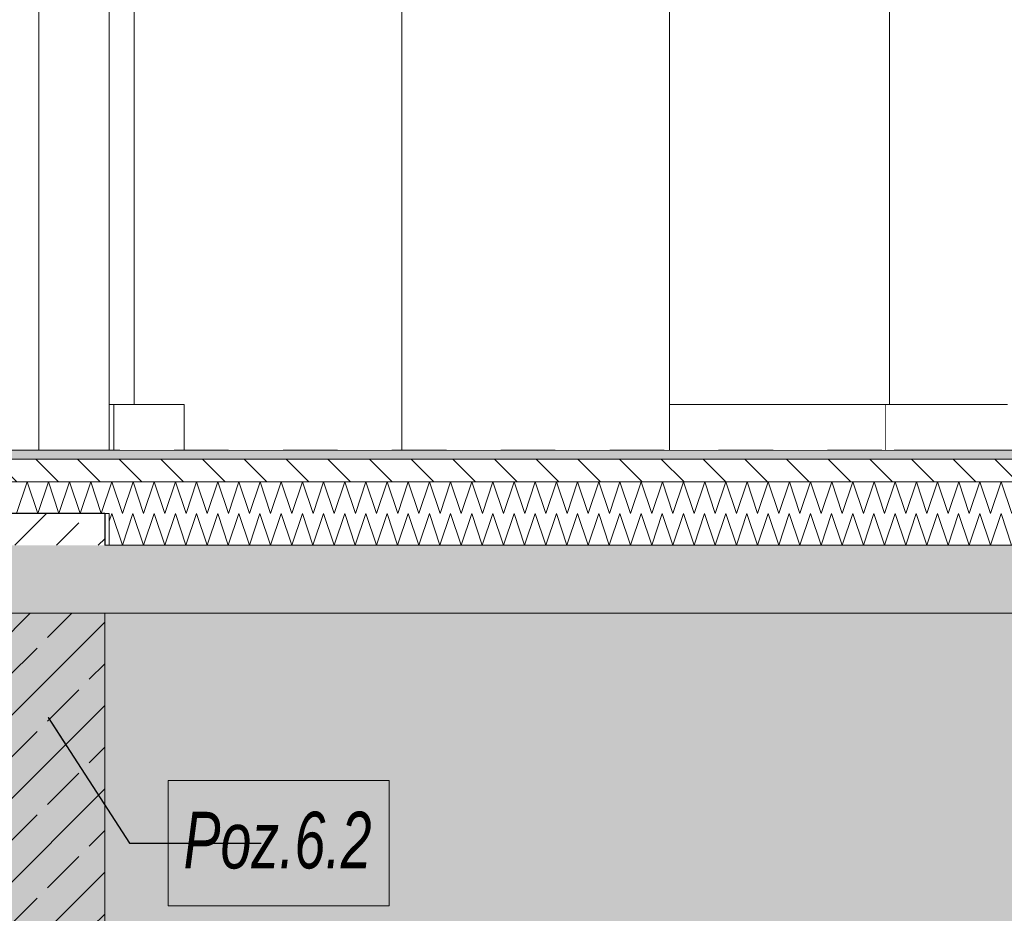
# Model space of a CAD drawing. Header units: millimetres. Extents: x 90539 to 127778, y -34922 to 14506.
# Tile 35 of 256: x 102020 to 104190, y -1021 to 949. Entities that reach past the tile are written whole.
import ezdxf

# ---------------------------------------------------------------- set-up
doc = ezdxf.new("R2010")
doc.units = ezdxf.units.MM
doc.header["$MEASUREMENT"] = 0
doc.linetypes.add('Przerywana', pattern=[240, 120, -120])
doc.linetypes.add('Wipeout_Contour', pattern=[1000, 0, -1000])
for name, color, linetype, lineweight, true_color in [('0_Nr_pióra__85', 7, 'Continuous', 13, 0x80c2ff), ('Nowe_A-Konstrukcja Opis_Nr_pióra__58', 7, 'Continuous', 13, 0xdf0000), ('Nowe_A-Wymiary-Wewnętrzne_Nr_pióra__45', 7, 'Continuous', 15, 0x40a5ff), ('Nowe_A-Wymiary-Wewnętrzne_Nr_pióra__85', 7, 'Continuous', 13, 0x80c2ff), ('Nowe_A-Wymiary-Zewnętrzne_Nr_pióra__45', 7, 'Continuous', 15, 0x40a5ff), ('Nowe_A-Wymiary-Zewnętrzne_Nr_pióra__85', 7, 'Continuous', 13, 0x80c2ff)]:
    doc.layers.add(name, color=color, linetype=linetype, lineweight=lineweight, true_color=true_color)
for name, color, linetype, lineweight in [('Nowe_A-Konstrukcja_Nr_pióra__1', 7, 'Continuous', 13), ('Nowe_A-Konstrukcja_Nr_pióra__104', 7, 'Continuous', 5), ('Nowe_A-Posadzki_Nr_pióra__174', 7, 'Continuous', 5), ('Nowe_A-Posadzki_Nr_pióra__9', 7, 'Continuous', 13), ('Nowe_A-Płyta-Grunt_Nr_pióra__174', 7, 'Continuous', 5), ('Nowe_A-Płyta-Grunt_Nr_pióra__9', 7, 'Continuous', 13), ('Nowe_A-Wymiary-Wewnętrzne_Nr_pióra__46', 5, 'Continuous', 15), ('Nowe_A-Wymiary-Zewnętrzne_Nr_pióra__46', 5, 'Continuous', 15), ('Nowe_A-Ściany-Konstrukcyjne_Nr_pióra__87', 7, 'Continuous', 13), ('Nowe_A-Ściany-Wewnętrzne_Nr_pióra__27', 7, 'Continuous', 25), ('Nowe_A-Ściany-Wewnętrzne_Nr_pióra__47', 7, 'Continuous', 15), ('Nowe_A-Ściany-Zewnętrzne_Nr_pióra__87', 7, 'Continuous', 13), ('Nowe_Drzwi Archicad_Nr_pióra__1', 7, 'Continuous', 13), ('Nowe_Drzwi Archicad_Nr_pióra__3', 7, 'Continuous', 13), ('Nowe_Drzwi Archicad_Nr_pióra__87', 7, 'Continuous', 13)]:
    doc.layers.add(name, color=color, linetype=linetype, lineweight=lineweight)
for name, color, linetype in [('Nowe_A-Posadzki', 7, 'Continuous'), ('Nowe_A-Płyta-Grunt', 7, 'Continuous'), ('Nowe_A-Wymiary-Wewnętrzne', 7, 'Continuous'), ('Nowe_A-Wymiary-Zewnętrzne', 7, 'Continuous'), ('Nowe_A-Ściany-Konstrukcyjne', 7, 'Continuous'), ('Nowe_A-Ściany-Wewnętrzne', 7, 'Continuous'), ('Nowe_A-Ściany-Zewnętrzne', 7, 'Continuous'), ('Nowe_Drzwi Archicad', 7, 'Continuous')]:
    doc.layers.add(name, color=color, linetype=linetype)
doc.styles.add('STYL_AUTOMATYCZNY_2', font='arial.ttf')
doc.styles.add('STYL_AUTOMATYCZNY_5', font='arial.ttf', dxfattribs={"width": 0.7})
doc.linetypes.add('EKD0', pattern='A,0,[1,SIM-WÄ™gliniec-PTW-05-08-2025- przekrĂłj A-A1.Shx,S=0.002778,R=0,X=0,Y=0],-0.35,0', length=0.35)
doc.dimstyles.new('STYL_AUTOMATYCZNY__1', dxfattribs={"dimtxt": 125, "dimasz": 47.5, "dimexe": 0.18, "dimexo": 20, "dimgap": 0, "dimtad": 1, "dimdec": 1, "dimlfac": 0.1, "dimzin": 0, "dimdsep": 46, "dimtxsty": 'STYL_AUTOMATYCZNY_2', "dimblk": 'ARROWHEAD_11', "dimblk1": 'ARROWHEAD_11', "dimblk2": 'ARROWHEAD_11', "dimcen": 0.09, "dimclrd": 256, "dimclre": 256, "dimclrt": 5, "dimadec": 1, "dimazin": 0, "dimtfac": 1, "dimtdec": 4, "dimtmove": 0, "dimatfit": 3, "dimfxl": 0, "dimtolj": 1, "dimtzin": 0, "dimarcsym": 0})
doc.dimstyles.new('STYL_AUTOMATYCZNY__3', dxfattribs={"dimtxt": 0.18, "dimasz": 76, "dimexe": 0.18, "dimexo": 0.0625, "dimgap": 0, "dimtad": 0, "dimtih": 1, "dimtoh": 1, "dimdec": 4, "dimzin": 0, "dimdsep": 46, "dimcen": 0.09, "dimadec": 0, "dimazin": 0, "dimtfac": 1, "dimtdec": 4, "dimtmove": 0, "dimatfit": 3, "dimldrblk": 'ARROWHEAD_16', "dimfxl": 0, "dimtolj": 1, "dimtzin": 0, "dimarcsym": 0})
pattern_1 = [(45, (0, 0), (-91.92388, 91.92388), []), (45, (-45.96, 45.96), (-91.92388, 91.92388), [97.5, -32.5])]

# ---------------------------------------------------------------- blocks, each defined once
blk = doc.blocks.new('ElemPrzekroju_13')
at = {"color": 254, "linetype": 'Wipeout_Contour', "lineweight": 0, "ltscale": 823873.243793}
blk.add_wipeout([(102217.6, 100), (102272.6, 100), (102272.6, 2250), (103452.6, 2250), (103452.6, 100), (103937.6, 100), (103937.6, 2540), (102217.6, 2540)], dxfattribs=at).dxf.layer = 'Nowe_A-Ściany-Konstrukcyjne'
blk = doc.blocks.new('ElemPrzekroju_18')
at = {"color": 254, "linetype": 'Wipeout_Contour', "lineweight": 0, "ltscale": 416352.461356}
blk.add_wipeout([(103947.6, 100), (104197.6, 100), (104197.6, 2540), (103947.6, 2540)], dxfattribs=at).dxf.layer = 'Nowe_A-Ściany-Konstrukcyjne'
at = {"color": 254, "linetype": 'Wipeout_Contour', "lineweight": 0, "ltscale": 415832.538925}
blk.add_wipeout([(103937.6, 100), (103947.6, 100), (103947.6, 2540), (103937.6, 2540)], dxfattribs=at).dxf.layer = 'Nowe_A-Ściany-Konstrukcyjne'
at = {"color": 254, "linetype": 'Wipeout_Contour', "lineweight": 0, "ltscale": 416290.479489}
blk.add_wipeout([(104197.6, 0), (104197.6, 100), (103947.6, 100), (103947.6, 0)], dxfattribs=at).dxf.layer = 'Nowe_A-Ściany-Konstrukcyjne'
at = {"layer": 'Nowe_A-Ściany-Konstrukcyjne_Nr_pióra__87', "color": 7, "linetype": 'Continuous', "lineweight": 13}
for p, q in [((103937.6, 100), (103937.6, 2540)), ((103947.6, 100), (104197.6, 100))]:
    blk.add_line(p, q, dxfattribs=at)
blk = doc.blocks.new('ElemPrzekroju_32')
at = {"layer": 'Nowe_A-Ściany-Wewnętrzne', "linetype": 'Continuous', "lineweight": 0, "true_color": 0x000000}
h = blk.add_hatch(dxfattribs=at)
h.set_pattern_fill('Beton_zbrojony', color=18, style=0, pattern_type=2)
h.set_pattern_definition(pattern_1)
h.paths.add_polyline_path([(101957.6, -210), (102207.6, -210), (102207.6, -140), (101957.6, -140)])
h = blk.add_hatch(dxfattribs=at)
h.set_pattern_fill('Tynk', color=18, style=0, pattern_type=2)
h.set_pattern_definition([(0, (0, 0), (0, 86.60254), [0, -50]), (0, (25, 43.3), (0, 86.60254), [0, -50])])
h.paths.add_polyline_path([(102217.6, -140), (102207.6, -140), (102207.6, -210), (102217.6, -210)])
at = {"layer": 'Nowe_A-Ściany-Wewnętrzne_Nr_pióra__27', "color": 7, "linetype": 'Continuous', "lineweight": 25}
for q in [(101957.6, -140), (102207.6, -210)]:
    blk.add_line((102207.6, -140), q, dxfattribs=at)
at = {"layer": 'Nowe_A-Ściany-Wewnętrzne_Nr_pióra__47', "color": 7, "linetype": 'Continuous', "lineweight": 15}
for p, q in [((102217.6, -140), (102207.6, -140)), ((102217.6, -140), (102217.6, -210)), ((102217.6, -210), (102207.6, -210))]:
    blk.add_line(p, q, dxfattribs=at)
at = {"color": 254, "linetype": 'Wipeout_Contour', "lineweight": 0, "ltscale": 510685.029613}
blk.add_wipeout([(102217.6, 2070), (102062.6, 2070), (102062.6, 2000), (102062.6, 0), (102217.6, 0)], dxfattribs=at).dxf.layer = 'Nowe_A-Ściany-Wewnętrzne'
blk = doc.blocks.new('ElemPrzekroju_33')
at = {"layer": 'Nowe_Drzwi Archicad_Nr_pióra__87', "color": 7, "linetype": 'Continuous', "lineweight": 13}
blk.add_line((102217.6, 2070), (102217.6, 100), dxfattribs=at)
at = {"color": 254, "linetype": 'Wipeout_Contour', "lineweight": 0, "ltscale": 1938385.205208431}
blk.add_wipeout([(101987.6, 0), (102062.6, 0), (102062.6, 2000), (101987.6, 2000), (101987.6, 1027), (101997.6, 1027), (101997.6, 1010), (102042.6, 1010), (102049.7, 1007.1), (102052.6, 1000), (102049.7, 992.9), (102042.6, 990), (101997.6, 990), (101997.6, 973), (101987.6, 973), (101987.6, 927), (101997.6, 927), (101997.6, 873), (101987.6, 873)], dxfattribs=at).dxf.layer = 'Nowe_Drzwi Archicad'
at = {"layer": 'Nowe_Drzwi Archicad_Nr_pióra__3', "color": 7, "linetype": 'Continuous', "lineweight": 13}
blk.add_line((102062.6, 0), (102062.6, 2000), dxfattribs=at)
blk = doc.blocks.new('*X280')
at = {"layer": 'Nowe_A-Płyta-Grunt_Nr_pióra__174', "color": 7, "linetype": 'Continuous', "lineweight": 5}
for p, q in [((102217.6, -156.7), (102223.2, -140)), ((102223.2, -140), (102246.5, -210)), ((102246.5, -210), (102269.8, -140)), ((102269.8, -140), (102293.2, -210)), ((102293.2, -210), (102316.5, -140)), ((102316.5, -140), (102339.8, -210)), ((102339.8, -210), (102363.2, -140)), ((102363.2, -140), (102386.5, -210)), ((102386.5, -210), (102409.8, -140)), ((102409.8, -140), (102433.2, -210)), ((102433.2, -210), (102456.5, -140)), ((102456.5, -140), (102479.8, -210)), ((102479.8, -210), (102503.2, -140)), ((102503.2, -140), (102526.5, -210)), ((102526.5, -210), (102549.8, -140)), ((102549.8, -140), (102573.2, -210)), ((102573.2, -210), (102596.5, -140)), ((102596.5, -140), (102619.8, -210)), ((102619.8, -210), (102643.2, -140)), ((102643.2, -140), (102666.5, -210)), ((102666.5, -210), (102689.8, -140)), ((102689.8, -140), (102713.2, -210)), ((102713.2, -210), (102736.5, -140)), ((102736.5, -140), (102759.8, -210)), ((102759.8, -210), (102783.2, -140)), ((102783.2, -140), (102806.5, -210)), ((102806.5, -210), (102829.8, -140)), ((102829.8, -140), (102853.2, -210)), ((102853.2, -210), (102876.5, -140)), ((102876.5, -140), (102899.8, -210)), ((102899.8, -210), (102923.2, -140)), ((102923.2, -140), (102946.5, -210)), ((102946.5, -210), (102969.8, -140)), ((102969.8, -140), (102993.2, -210)), ((102993.2, -210), (103016.5, -140)), ((103016.5, -140), (103039.8, -210)), ((103039.8, -210), (103063.2, -140)), ((103063.2, -140), (103086.5, -210)), ((103086.5, -210), (103109.8, -140)), ((103109.8, -140), (103133.2, -210)), ((103133.2, -210), (103156.5, -140)), ((103156.5, -140), (103179.8, -210)), ((103179.8, -210), (103203.2, -140)), ((103203.2, -140), (103226.5, -210)), ((103226.5, -210), (103249.8, -140)), ((103249.8, -140), (103273.2, -210)), ((103273.2, -210), (103296.5, -140)), ((103296.5, -140), (103319.8, -210)), ((103319.8, -210), (103343.2, -140)), ((103343.2, -140), (103366.5, -210)), ((103366.5, -210), (103389.8, -140)), ((103389.8, -140), (103413.2, -210)), ((103413.2, -210), (103436.5, -140)), ((103436.5, -140), (103459.8, -210)), ((103459.8, -210), (103483.2, -140)), ((103483.2, -140), (103506.5, -210)), ((103506.5, -210), (103529.8, -140)), ((103529.8, -140), (103553.2, -210)), ((103553.2, -210), (103576.5, -140)), ((103576.5, -140), (103599.8, -210)), ((103599.8, -210), (103623.2, -140)), ((103623.2, -140), (103646.5, -210)), ((103646.5, -210), (103669.8, -140)), ((103669.8, -140), (103693.2, -210)), ((103693.2, -210), (103716.5, -140)), ((103716.5, -140), (103739.8, -210)), ((103739.8, -210), (103763.2, -140)), ((103763.2, -140), (103786.5, -210)), ((103786.5, -210), (103809.8, -140)), ((103809.8, -140), (103833.2, -210)), ((103833.2, -210), (103856.5, -140)), ((103856.5, -140), (103879.8, -210)), ((103879.8, -210), (103903.2, -140)), ((103903.2, -140), (103926.5, -210)), ((103926.5, -210), (103949.8, -140)), ((103949.8, -140), (103973.2, -210)), ((103973.2, -210), (103996.5, -140)), ((103996.5, -140), (104019.8, -210)), ((104019.8, -210), (104043.2, -140)), ((104043.2, -140), (104066.5, -210)), ((104066.5, -210), (104089.8, -140)), ((104089.8, -140), (104113.2, -210)), ((104113.2, -210), (104136.5, -140)), ((104136.5, -140), (104159.8, -210)), ((104159.8, -210), (104183.2, -140)), ((104183.2, -140), (104206.5, -210))]:
    blk.add_line(p, q, dxfattribs=at)
blk = doc.blocks.new('ElemPrzekroju_242')
at = {"layer": 'Nowe_A-Płyta-Grunt', "linetype": 'Continuous', "lineweight": 0, "true_color": 0x000000}
h = blk.add_hatch(dxfattribs=at)
h.set_pattern_fill('Beton_zbrojony', color=18, style=0, pattern_type=2)
h.set_pattern_definition(pattern_1)
h.paths.add_polyline_path([(99167.6, -360), (116917.6, -360), (116917.6, -210), (112652.6, -210), (112527.6, -210), (109677.6, -210), (109407.6, -210), (107567.6, -210), (107307.6, -210), (102217.6, -210), (101957.6, -210), (99167.6, -210)])
h = blk.add_hatch(dxfattribs=at)
h.set_pattern_fill('Piasek', color=18, style=0, pattern_type=2)
h.set_pattern_definition([(45, (0, 175), (-55.68466, 55.68466), [0, -52.5, 0, -78.75]), (110, (175, 175), (74.000794, 26.934086), [0, -38.5, 0, -66.5])])
h.paths.add_polyline_path([(99167.6, -1050), (116917.6, -1050), (116917.6, -360), (99167.6, -360)])
at = {"layer": 'Nowe_A-Płyta-Grunt_Nr_pióra__9', "color": 7, "linetype": 'Continuous', "lineweight": 13}
for p, q in [((107307.6, -210), (102217.6, -210)), ((116917.6, -360), (99167.6, -360))]:
    blk.add_line(p, q, dxfattribs=at)
at = {"layer": 'Nowe_A-Płyta-Grunt', "lineweight": 0}
blk.add_blockref('*X280', (0, 0), dxfattribs=at)
blk = doc.blocks.new('*X366')
at = {"layer": 'Nowe_A-Posadzki_Nr_pióra__174', "color": 7, "linetype": 'Continuous', "lineweight": 5}
for p, q in [((102013.3, -140), (102036.7, -70)), ((102036.7, -70), (102060, -140)), ((102060, -140), (102083.3, -70)), ((102083.3, -70), (102106.7, -140)), ((102106.7, -140), (102130, -70)), ((102130, -70), (102153.3, -140)), ((102153.3, -140), (102176.7, -70)), ((102176.7, -70), (102200, -140)), ((102200, -140), (102223.3, -70)), ((102223.3, -70), (102246.7, -140)), ((102246.7, -140), (102270, -70)), ((102270, -70), (102293.3, -140)), ((102293.3, -140), (102316.7, -70)), ((102316.7, -70), (102340, -140)), ((102340, -140), (102363.3, -70)), ((102363.3, -70), (102386.7, -140)), ((102386.7, -140), (102410, -70)), ((102410, -70), (102433.3, -140)), ((102433.3, -140), (102456.7, -70)), ((102456.7, -70), (102480, -140)), ((102480, -140), (102503.3, -70)), ((102503.3, -70), (102526.7, -140)), ((102526.7, -140), (102550, -70)), ((102550, -70), (102573.3, -140)), ((102573.3, -140), (102596.7, -70)), ((102596.7, -70), (102620, -140)), ((102620, -140), (102643.3, -70)), ((102643.3, -70), (102666.7, -140)), ((102666.7, -140), (102690, -70)), ((102690, -70), (102713.3, -140)), ((102713.3, -140), (102736.7, -70)), ((102736.7, -70), (102760, -140)), ((102760, -140), (102783.3, -70)), ((102783.3, -70), (102806.7, -140)), ((102806.7, -140), (102830, -70)), ((102830, -70), (102853.3, -140)), ((102853.3, -140), (102876.7, -70)), ((102876.7, -70), (102900, -140)), ((102900, -140), (102923.3, -70)), ((102923.3, -70), (102946.7, -140)), ((102946.7, -140), (102970, -70)), ((102970, -70), (102993.3, -140)), ((102993.3, -140), (103016.7, -70)), ((103016.7, -70), (103040, -140)), ((103040, -140), (103063.3, -70)), ((103063.3, -70), (103086.7, -140)), ((103086.7, -140), (103110, -70)), ((103110, -70), (103133.3, -140)), ((103133.3, -140), (103156.7, -70)), ((103156.7, -70), (103180, -140)), ((103180, -140), (103203.3, -70)), ((103203.3, -70), (103226.7, -140)), ((103226.7, -140), (103250, -70)), ((103250, -70), (103273.3, -140)), ((103273.3, -140), (103296.7, -70)), ((103296.7, -70), (103320, -140)), ((103320, -140), (103343.3, -70)), ((103343.3, -70), (103366.7, -140)), ((103366.7, -140), (103390, -70)), ((103390, -70), (103413.3, -140)), ((103413.3, -140), (103436.7, -70)), ((103436.7, -70), (103460, -140)), ((103460, -140), (103483.3, -70)), ((103483.3, -70), (103506.7, -140)), ((103506.7, -140), (103530, -70)), ((103530, -70), (103553.3, -140)), ((103553.3, -140), (103576.7, -70)), ((103576.7, -70), (103600, -140)), ((103600, -140), (103623.3, -70)), ((103623.3, -70), (103646.7, -140)), ((103646.7, -140), (103670, -70)), ((103670, -70), (103693.3, -140)), ((103693.3, -140), (103716.7, -70)), ((103716.7, -70), (103740, -140)), ((103740, -140), (103763.3, -70)), ((103763.3, -70), (103786.7, -140)), ((103786.7, -140), (103810, -70)), ((103810, -70), (103833.3, -140)), ((103833.3, -140), (103856.7, -70)), ((103856.7, -70), (103880, -140)), ((103880, -140), (103903.3, -70)), ((103903.3, -70), (103926.7, -140)), ((103926.7, -140), (103950, -70)), ((103950, -70), (103973.3, -140)), ((103973.3, -140), (103996.7, -70)), ((103996.7, -70), (104020, -140)), ((104020, -140), (104043.3, -70)), ((104043.3, -70), (104066.7, -140)), ((104066.7, -140), (104090, -70)), ((104090, -70), (104113.3, -140)), ((104113.3, -140), (104136.7, -70)), ((104136.7, -70), (104160, -140)), ((104160, -140), (104183.3, -70)), ((104183.3, -70), (104206.7, -140))]:
    blk.add_line(p, q, dxfattribs=at)
blk = doc.blocks.new('ElemPrzekroju_320')
at = {"layer": 'Nowe_A-Posadzki', "linetype": 'Continuous', "lineweight": 0, "true_color": 0xbb9a81}
blk.add_hatch(color=33, dxfattribs=at).paths.add_polyline_path([(99177.6, -20), (107317.6, -20), (107317.6, 0), (99177.6, 0)])
at = {"layer": 'Nowe_A-Posadzki', "linetype": 'Continuous', "lineweight": 0, "true_color": 0x000000}
h = blk.add_hatch(dxfattribs=at)
h.set_pattern_fill('Cegła_zwykła', color=18, style=0, pattern_type=2)
h.set_pattern_definition([(135, (0, 0), (45.96194, 45.96194), [])])
h.paths.add_polyline_path([(99177.6, -20), (99177.6, -70), (107317.6, -70), (107317.6, -20)])
at = {"layer": 'Nowe_A-Posadzki_Nr_pióra__9', "color": 7, "linetype": 'Continuous', "lineweight": 13}
for p, q in [((107317.6, -20), (99177.6, -20)), ((107317.6, -70), (99177.6, -70))]:
    blk.add_line(p, q, dxfattribs=at)
at = {"layer": 'Nowe_A-Posadzki_Nr_pióra__9', "color": 7, "linetype": 'Continuous', "lineweight": 13, "flags": 128}
blk.add_lwpolyline([(107317.6, 0), (101987.6, 0), (101947.6, 0), (99177.6, 0)], dxfattribs=at)
at = {"layer": 'Nowe_A-Posadzki', "lineweight": 0}
blk.add_blockref('*X366', (0, 0), dxfattribs=at)
blk = doc.blocks.new('ElemPrzekroju_547')
at = {"color": 254, "linetype": 'Wipeout_Contour', "lineweight": 0, "ltscale": 615079.275674}
blk.add_wipeout([(102272.6, 100), (102382.6, 100), (102382.6, 0), (102862.6, 0), (102862.6, 2100), (102272.6, 2100)], dxfattribs=at).dxf.layer = 'Nowe_Drzwi Archicad'
at = {"layer": 'Nowe_Drzwi Archicad_Nr_pióra__87', "color": 7, "linetype": 'Continuous', "lineweight": 13}
blk.add_line((102272.6, 100), (102272.6, 2250), dxfattribs=at)
at = {"color": 254, "linetype": 'Wipeout_Contour', "lineweight": 0, "ltscale": 412673.118537}
blk.add_wipeout([(102862.6, 0), (103452.6, 0), (103452.6, 2100), (102862.6, 2100)], dxfattribs=at).dxf.layer = 'Nowe_Drzwi Archicad'
at = {"layer": 'Nowe_Drzwi Archicad_Nr_pióra__1', "color": 7, "linetype": 'Continuous', "lineweight": 13}
blk.add_line((102862.6, 0), (102862.6, 2100), dxfattribs=at)
at = {"layer": 'Nowe_Drzwi Archicad_Nr_pióra__87', "color": 7, "linetype": 'Continuous', "lineweight": 13}
blk.add_line((103452.6, 2250), (103452.6, 100), dxfattribs=at)
blk = doc.blocks.new('ElemPrzekroju_548')
at = {"color": 254, "linetype": 'Wipeout_Contour', "lineweight": 0, "ltscale": 409220.475828}
blk.add_wipeout([(102382.6, 100), (102227.6, 100), (102227.6, 0), (102382.6, 0)], dxfattribs=at).dxf.layer = 'Nowe_A-Ściany-Zewnętrzne'
at = {"layer": 'Nowe_A-Ściany-Zewnętrzne_Nr_pióra__87', "color": 7, "linetype": 'Continuous', "lineweight": 13}
for p, q in [((102227.6, 100), (102382.6, 100)), ((102382.6, 100), (102382.6, 0))]:
    blk.add_line(p, q, dxfattribs=at)
blk = doc.blocks.new('ElemPrzekroju_549')
at = {"color": 254, "linetype": 'Wipeout_Contour', "lineweight": 0, "ltscale": 408890.481209}
blk.add_wipeout([(102227.6, 0), (102227.6, 100), (102217.6, 100), (102217.6, 0)], dxfattribs=at).dxf.layer = 'Nowe_A-Ściany-Zewnętrzne'
at = {"layer": 'Nowe_A-Ściany-Zewnętrzne_Nr_pióra__87', "color": 7, "linetype": 'Continuous', "lineweight": 13}
for p, q in [((102217.6, 100), (102227.6, 100)), ((102217.6, 0), (102217.6, 100)), ((102227.6, 100), (102227.6, 0))]:
    blk.add_line(p, q, dxfattribs=at)
blk = doc.blocks.new('ElemPrzekroju_550')
at = {"color": 254, "linetype": 'Wipeout_Contour', "lineweight": 0, "ltscale": 415730.479619}
blk.add_wipeout([(103937.6, 0), (103937.6, 100), (103927.6, 100), (103927.6, 0)], dxfattribs=at).dxf.layer = 'Nowe_A-Ściany-Zewnętrzne'
at = {"layer": 'Nowe_A-Ściany-Zewnętrzne_Nr_pióra__87', "color": 7, "linetype": 'Continuous', "lineweight": 13}
for p, q in [((103937.6, 100), (103927.6, 100)), ((103927.6, 100), (103927.6, 0))]:
    blk.add_line(p, q, dxfattribs=at)
blk = doc.blocks.new('ElemPrzekroju_551')
at = {"color": 254, "linetype": 'Wipeout_Contour', "lineweight": 0, "ltscale": 415770.47961}
blk.add_wipeout([(103947.6, 0), (103947.6, 100), (103937.6, 100), (103937.6, 0)], dxfattribs=at).dxf.layer = 'Nowe_A-Ściany-Zewnętrzne'
at = {"layer": 'Nowe_A-Ściany-Zewnętrzne_Nr_pióra__87', "color": 7, "linetype": 'Continuous', "lineweight": 13}
blk.add_line((103947.6, 100), (103937.6, 100), dxfattribs=at)
blk = doc.blocks.new('ElemPrzekroju_552')
at = {"color": 254, "linetype": 'Wipeout_Contour', "lineweight": 0, "ltscale": 414760.474519}
blk.add_wipeout([(103452.6, 0), (103927.6, 0), (103927.6, 100), (103452.6, 100)], dxfattribs=at).dxf.layer = 'Nowe_A-Ściany-Zewnętrzne'
at = {"layer": 'Nowe_A-Ściany-Zewnętrzne_Nr_pióra__87', "color": 7, "linetype": 'Continuous', "lineweight": 13}
for q in [(103927.6, 100), (103452.6, 0)]:
    blk.add_line((103452.6, 100), q, dxfattribs=at)
blk = doc.blocks.new('*D701')
at = {"layer": 'Nowe_A-Wymiary-Wewnętrzne_Nr_pióra__45', "linetype": 'Continuous', "lineweight": 15, "true_color": 0x40a5ff}
for points in [[(108300.4, 2070), (108301.4, 2065.2), (108304.1, 2061.2), (108308.1, 2058.5), (108312.9, 2057.5), (108317.7, 2058.5), (108321.8, 2061.2), (108324.5, 2065.2), (108325.4, 2070), (108324.5, 2074.8), (108321.8, 2078.8), (108317.7, 2081.5), (108312.9, 2082.5), (108308.1, 2081.5), (108304.1, 2078.8), (108301.4, 2074.8)], [(108300.4, 0), (108301.4, -4.8), (108304.1, -8.8), (108308.1, -11.5), (108312.9, -12.5), (108317.7, -11.5), (108321.8, -8.8), (108324.5, -4.8), (108325.4, 0), (108324.5, 4.8), (108321.8, 8.8), (108317.7, 11.5), (108312.9, 12.5), (108308.1, 11.5), (108304.1, 8.8), (108301.4, 4.8)]]:
    blk.add_hatch(color=161, dxfattribs=at).paths.add_polyline_path(points)
at = {"layer": 'Nowe_A-Wymiary-Wewnętrzne_Nr_pióra__45', "color": 161, "linetype": 'Continuous', "lineweight": 15, "true_color": 0x40a5ff}
for centre in [(108312.9, 2070), (108312.9, 0)]:
    blk.add_circle(centre, 12.5, dxfattribs=at)
at = {"layer": 'Nowe_A-Wymiary-Wewnętrzne_Nr_pióra__85', "color": 151, "linetype": 'Continuous', "lineweight": 13, "true_color": 0x80c2ff}
for p, q in [((108300.4, 2070), (108266.1, 2070)), ((108359.8, 2070), (108325.4, 2070)), ((108312.9, 12.5), (108312.9, 2057.5)), ((108300.4, 0), (108266.1, 0)), ((108359.8, 0), (108325.4, 0)), ((108312.9, -25), (108312.9, -12.5))]:
    blk.add_line(p, q, dxfattribs=at)
at = {"layer": 'Nowe_A-Wymiary-Wewnętrzne_Nr_pióra__46', "color": 5, "lineweight": 15, "insert": (108287.9, 820.5), "char_height": 125, "attachment_point": 7, "rotation": 90, "style": 'STYL_AUTOMATYCZNY_2'}
blk.add_mtext('\\A1;{\\pql;\\fArial|b0|i0|c238|p0;\\W1.000000;207,0}', dxfattribs=at)
blk = doc.blocks.new('ARROWHEAD_11')
at = {"color": 0, "linetype": 'Continuous', "lineweight": 0}
blk.add_line((0, 0), (-1, 0), dxfattribs=at)
at = {"color": 0, "linetype": 'Continuous', "lineweight": 0, "const_width": 0.25, "flags": 128}
blk.add_lwpolyline([(-0.125, 0, 1), (0.125, 0, 1)], format="xyb", close=True, dxfattribs=at)
blk = doc.blocks.new('*D714')
at = {"layer": 'Nowe_A-Wymiary-Wewnętrzne_Nr_pióra__45', "linetype": 'Continuous', "lineweight": 15, "true_color": 0x40a5ff}
for points in [[(116511.2, 900), (116512.1, 895.2), (116514.8, 891.2), (116518.9, 888.5), (116523.7, 887.5), (116528.4, 888.5), (116532.5, 891.2), (116535.2, 895.2), (116536.2, 900), (116535.2, 904.8), (116532.5, 908.8), (116528.4, 911.5), (116523.7, 912.5), (116518.9, 911.5), (116514.8, 908.8), (116512.1, 904.8)], [(116511.2, 0), (116512.1, -4.8), (116514.8, -8.8), (116518.9, -11.5), (116523.7, -12.5), (116528.4, -11.5), (116532.5, -8.8), (116535.2, -4.8), (116536.2, 0), (116535.2, 4.8), (116532.5, 8.8), (116528.4, 11.5), (116523.7, 12.5), (116518.9, 11.5), (116514.8, 8.8), (116512.1, 4.8)]]:
    blk.add_hatch(color=161, dxfattribs=at).paths.add_polyline_path(points)
at = {"layer": 'Nowe_A-Wymiary-Wewnętrzne_Nr_pióra__45', "color": 161, "linetype": 'Continuous', "lineweight": 15, "true_color": 0x40a5ff}
for centre in [(116523.7, 900), (116523.7, 0)]:
    blk.add_circle(centre, 12.5, dxfattribs=at)
at = {"layer": 'Nowe_A-Wymiary-Wewnętrzne_Nr_pióra__85', "color": 151, "linetype": 'Continuous', "lineweight": 13, "true_color": 0x80c2ff}
for p, q in [((116511.2, 900), (116476.8, 900)), ((116570.5, 900), (116536.2, 900)), ((116523.7, 12.5), (116523.7, 887.5)), ((116511.2, 0), (116476.8, 0)), ((116570.5, 0), (116536.2, 0)), ((116523.7, -25), (116523.7, -12.5))]:
    blk.add_line(p, q, dxfattribs=at)
at = {"layer": 'Nowe_A-Wymiary-Wewnętrzne_Nr_pióra__46', "color": 5, "lineweight": 15, "insert": (116498.7, 283.2), "char_height": 125, "attachment_point": 7, "rotation": 90, "style": 'STYL_AUTOMATYCZNY_2'}
blk.add_mtext('\\A1;{\\pql;\\fArial|b0|i0|c238|p0;\\W1.000000;90,0}', dxfattribs=at)
blk = doc.blocks.new('*D748')
at = {"layer": 'Nowe_A-Wymiary-Zewnętrzne_Nr_pióra__45', "linetype": 'Continuous', "lineweight": 15, "true_color": 0x40a5ff}
for points in [[(119375.1, 12845), (119376.1, 12840.2), (119378.8, 12836.2), (119382.8, 12833.5), (119387.6, 12832.5), (119392.4, 12833.5), (119396.5, 12836.2), (119399.2, 12840.2), (119400.1, 12845), (119399.2, 12849.8), (119396.5, 12853.8), (119392.4, 12856.5), (119387.6, 12857.5), (119382.8, 12856.5), (119378.8, 12853.8), (119376.1, 12849.8)], [(119375.1, -450), (119376.1, -454.8), (119378.8, -458.8), (119382.8, -461.5), (119387.6, -462.5), (119392.4, -461.5), (119396.5, -458.8), (119399.2, -454.8), (119400.1, -450), (119399.2, -445.2), (119396.5, -441.2), (119392.4, -438.5), (119387.6, -437.5), (119382.8, -438.5), (119378.8, -441.2), (119376.1, -445.2)]]:
    blk.add_hatch(color=161, dxfattribs=at).paths.add_polyline_path(points)
at = {"layer": 'Nowe_A-Wymiary-Zewnętrzne_Nr_pióra__45', "color": 161, "linetype": 'Continuous', "lineweight": 15, "true_color": 0x40a5ff}
for centre in [(119387.6, 12845), (119387.6, -450)]:
    blk.add_circle(centre, 12.5, dxfattribs=at)
at = {"layer": 'Nowe_A-Wymiary-Zewnętrzne_Nr_pióra__85', "color": 151, "linetype": 'Continuous', "lineweight": 13, "true_color": 0x80c2ff}
for p, q in [((119387.6, 12857.5), (119387.6, 12870)), ((119375.1, 12845), (119340.8, 12845)), ((119387.6, -437.5), (119387.6, 12832.5)), ((119434.5, 12845), (119400.1, 12845)), ((119375.1, -450), (119340.8, -450)), ((119434.5, -450), (119400.1, -450)), ((119387.6, -475), (119387.6, -462.5))]:
    blk.add_line(p, q, dxfattribs=at)
at = {"layer": 'Nowe_A-Wymiary-Zewnętrzne_Nr_pióra__46', "color": 5, "lineweight": 15, "insert": (119362.6, 5911.5), "char_height": 125, "attachment_point": 7, "rotation": 90, "style": 'STYL_AUTOMATYCZNY_2'}
blk.add_mtext('\\A1;{\\pql;\\fArial|b0|i0|c238|p0;\\W1.000000;1\xa0329,5}', dxfattribs=at)
blk = doc.blocks.new('*D749')
at = {"layer": 'Nowe_A-Wymiary-Zewnętrzne_Nr_pióra__45', "linetype": 'Continuous', "lineweight": 15, "true_color": 0x40a5ff}
for points in [[(119168.1, -320), (119169.1, -324.8), (119171.8, -328.8), (119175.9, -331.5), (119180.6, -332.5), (119185.4, -331.5), (119189.5, -328.8), (119192.2, -324.8), (119193.1, -320), (119192.2, -315.2), (119189.5, -311.2), (119185.4, -308.5), (119180.6, -307.5), (119175.9, -308.5), (119171.8, -311.2), (119169.1, -315.2)], [(119168.1, -450), (119169.1, -454.8), (119171.8, -458.8), (119175.9, -461.5), (119180.6, -462.5), (119185.4, -461.5), (119189.5, -458.8), (119192.2, -454.8), (119193.1, -450), (119192.2, -445.2), (119189.5, -441.2), (119185.4, -438.5), (119180.6, -437.5), (119175.9, -438.5), (119171.8, -441.2), (119169.1, -445.2)]]:
    blk.add_hatch(color=161, dxfattribs=at).paths.add_polyline_path(points)
at = {"layer": 'Nowe_A-Wymiary-Zewnętrzne_Nr_pióra__45', "color": 161, "linetype": 'Continuous', "lineweight": 15, "true_color": 0x40a5ff}
blk.add_circle((119180.6, -450), 12.5, dxfattribs=at)
at = {"layer": 'Nowe_A-Wymiary-Zewnętrzne_Nr_pióra__85', "color": 151, "linetype": 'Continuous', "lineweight": 13, "true_color": 0x80c2ff}
for p, q in [((119180.6, -437.5), (119180.6, -332.5)), ((119168.1, -450), (119133.8, -450)), ((119227.5, -450), (119193.1, -450)), ((119180.6, -475), (119180.6, -462.5))]:
    blk.add_line(p, q, dxfattribs=at)
at = {"layer": 'Nowe_A-Wymiary-Zewnętrzne_Nr_pióra__46', "color": 5, "lineweight": 15, "insert": (119155.6, -796.1), "char_height": 125, "attachment_point": 7, "rotation": 90, "style": 'STYL_AUTOMATYCZNY_2'}
blk.add_mtext('\\A1;{\\pql;\\fArial|b0|i0|c238|p0;\\W1.000000;13,0}', dxfattribs=at)
blk = doc.blocks.new('ARROWHEAD_16')
at = {"linetype": 'Continuous', "lineweight": 0}
blk.add_hatch(color=0, dxfattribs=at).paths.add_polyline_path([(-0.9093, 0.525), (0, 0), (-0.9093, -0.525)])
at = {"color": 0, "linetype": 'Continuous', "lineweight": 0}
blk.add_line((0, 0), (-1, 0), dxfattribs=at)
blk = doc.blocks.new('A Przekrój_STORY_MARKER')
at = {"layer": '0_Nr_pióra__85', "color": 151, "linetype": 'Przerywana', "lineweight": 13, "true_color": 0x80c2ff}
blk.add_line((94200.6, 0), (119573.8, 0), dxfattribs=at)

msp = doc.modelspace()

# ---------------------------------------------------------------- hatches: boundary and pattern name
at = {"layer": 'Nowe_A-Konstrukcja_Nr_pióra__1', "linetype": 'Continuous', "lineweight": 13}
h = msp.add_hatch(dxfattribs=at)
h.set_pattern_fill('Beton_zbrojony', style=0, pattern_type=2)
h.set_pattern_definition(pattern_1)
h.paths.add_polyline_path([(101957.6, -360), (102207.6, -360), (102207.6, -1050), (101957.6, -1050)])

# ---------------------------------------------------------------- linework, layer by layer
at = {"layer": 'Nowe_A-Konstrukcja Opis_Nr_pióra__58', "color": 12, "linetype": 'Continuous', "lineweight": 13, "true_color": 0xdf0000, "flags": 128}
msp.add_lwpolyline([(102347.48, -728.74), (102834.41, -728.74), (102834.41, -1005.17), (102347.48, -1005.17)], close=True, dxfattribs=at)
at = {"layer": 'Nowe_A-Konstrukcja_Nr_pióra__104', "color": 7, "linetype": 'EKD0', "lineweight": 5, "flags": 128}
msp.add_lwpolyline([(101957.6, -360), (102207.6, -360), (102207.6, -1050), (101957.6, -1050)], close=True, dxfattribs=at)

# ---------------------------------------------------------------- block references
at = {"layer": 'Nowe_A-Ściany-Konstrukcyjne', "lineweight": 0}
msp.add_blockref('ElemPrzekroju_13', (0, 0), dxfattribs=at)

# ---------------------------------------------------------------- texts
at = {"layer": 'Nowe_A-Konstrukcja Opis_Nr_pióra__58', "color": 12, "linetype": 'Continuous', "lineweight": 13, "true_color": 0xdf0000, "insert": (102795.74, -860.86), "char_height": 125, "attachment_point": 6, "rotation": 0.00006, "style": 'STYL_AUTOMATYCZNY_5'}
msp.add_mtext('\\A1;{\\pqr;\\fArial|b0|i1|c238|p0;\\W0.700000;Poz.\\fArial|b0|i1|c238|p0;\\W0.700000;6.2}', dxfattribs=at)

# ---------------------------------------------------------------- dimensions: what is measured, and where the dimension line sits
at = {"layer": 'Nowe_A-Wymiary-Zewnętrzne', "color": 151, "linetype": 'Continuous', "lineweight": 13, "true_color": 0x80c2ff}
dim = msp.add_linear_dim(base=(119180.64, -320), p1=(95120.09, -450), p2=(118877.6, -320), angle=90, dimstyle='STYL_AUTOMATYCZNY__1', dxfattribs=at)
dim.commit()
dim.dimension.update_dxf_attribs({"geometry": '*D749', "text_midpoint": (119093.14, -634.33), "dimtype": 160, "text_rotation": 90})

# ---------------------------------------------------------------- leaders
at = {"layer": 'Nowe_A-Konstrukcja Opis_Nr_pióra__58', "color": 12, "linetype": 'Continuous', "lineweight": 13, "true_color": 0xdf0000, "annotation_type": 0, "has_hookline": 1, "hookline_direction": 0, "text_width": 409.59, "horizontal_direction": (1, 1e-06, 0)}
msp.add_leader([(102082.83, -589.82), (102262.49, -866.96), (102552.27, -866.96)], dimstyle='STYL_AUTOMATYCZNY__3', dxfattribs=at)

# ---------------------------------------------------------------- next in the draw order: block references
at = {"layer": 'Nowe_A-Ściany-Konstrukcyjne', "lineweight": 0}
msp.add_blockref('ElemPrzekroju_18', (0, 0), dxfattribs=at)
at = {"layer": 'Nowe_A-Ściany-Wewnętrzne', "lineweight": 0}
msp.add_blockref('ElemPrzekroju_32', (0, 0), dxfattribs=at)

# ---------------------------------------------------------------- next in the draw order: block references
at = {"layer": 'Nowe_A-Płyta-Grunt', "lineweight": 0}
msp.add_blockref('ElemPrzekroju_242', (0, 0), dxfattribs=at)
at = {"layer": 'Nowe_Drzwi Archicad', "lineweight": 0}
msp.add_blockref('ElemPrzekroju_33', (0, 0), dxfattribs=at)

# ---------------------------------------------------------------- next in the draw order: block references
at = {"layer": 'Nowe_A-Posadzki', "lineweight": 0}
msp.add_blockref('ElemPrzekroju_320', (0, 0), dxfattribs=at)

# ---------------------------------------------------------------- next in the draw order: block references
at = {"layer": 'Nowe_A-Ściany-Zewnętrzne', "lineweight": 0}
msp.add_blockref('ElemPrzekroju_550', (0, 0), dxfattribs=at)
at = {"layer": 'Nowe_Drzwi Archicad', "lineweight": 0}
msp.add_blockref('ElemPrzekroju_547', (0, 0), dxfattribs=at)

# ---------------------------------------------------------------- next in the draw order: block references
at = {"layer": 'Nowe_A-Ściany-Zewnętrzne', "lineweight": 0}
for name in ['ElemPrzekroju_548', 'ElemPrzekroju_551']:
    msp.add_blockref(name, (0, 0), dxfattribs=at)

# ---------------------------------------------------------------- next in the draw order: block references
for name in ['ElemPrzekroju_549', 'ElemPrzekroju_552']:
    msp.add_blockref(name, (0, 0), dxfattribs=at)

# ---------------------------------------------------------------- next in the draw order: block references
at = {"linetype": 'Continuous', "lineweight": 0}
msp.add_blockref('A Przekrój_STORY_MARKER', (0, 0), dxfattribs=at)

# ---------------------------------------------------------------- next in the draw order: dimensions: what is measured, and where the dimension line sits
at = {"layer": 'Nowe_A-Wymiary-Wewnętrzne', "color": 151, "linetype": 'Continuous', "lineweight": 13, "true_color": 0x80c2ff}
for base, p2, picture, middle in [((108312.93, 2070), (107577.6, 2070), '*D701', (108225.43, 1029.89)), ((116523.66, 900), (116907.6, 900), '*D714', (116436.16, 445))]:
    dim = msp.add_linear_dim(base=base, p1=(99177.6, 0), p2=p2, angle=90, dimstyle='STYL_AUTOMATYCZNY__1', dxfattribs=at)
    dim.commit()
    dim.dimension.update_dxf_attribs({"geometry": picture, "text_midpoint": middle, "dimtype": 160, "text_rotation": 90})
at = {"layer": 'Nowe_A-Wymiary-Zewnętrzne', "color": 151, "linetype": 'Continuous', "lineweight": 13, "true_color": 0x80c2ff}
dim = msp.add_linear_dim(base=(119387.63, 12845), p1=(95120.09, -450), p2=(98654.74, 12845), angle=90, dimstyle='STYL_AUTOMATYCZNY__1', dxfattribs=at)
dim.commit()
dim.dimension.update_dxf_attribs({"geometry": '*D748', "text_midpoint": (119300.13, 6192.64), "dimtype": 160, "text_rotation": 90})

doc.saveas('drawing.dxf')
